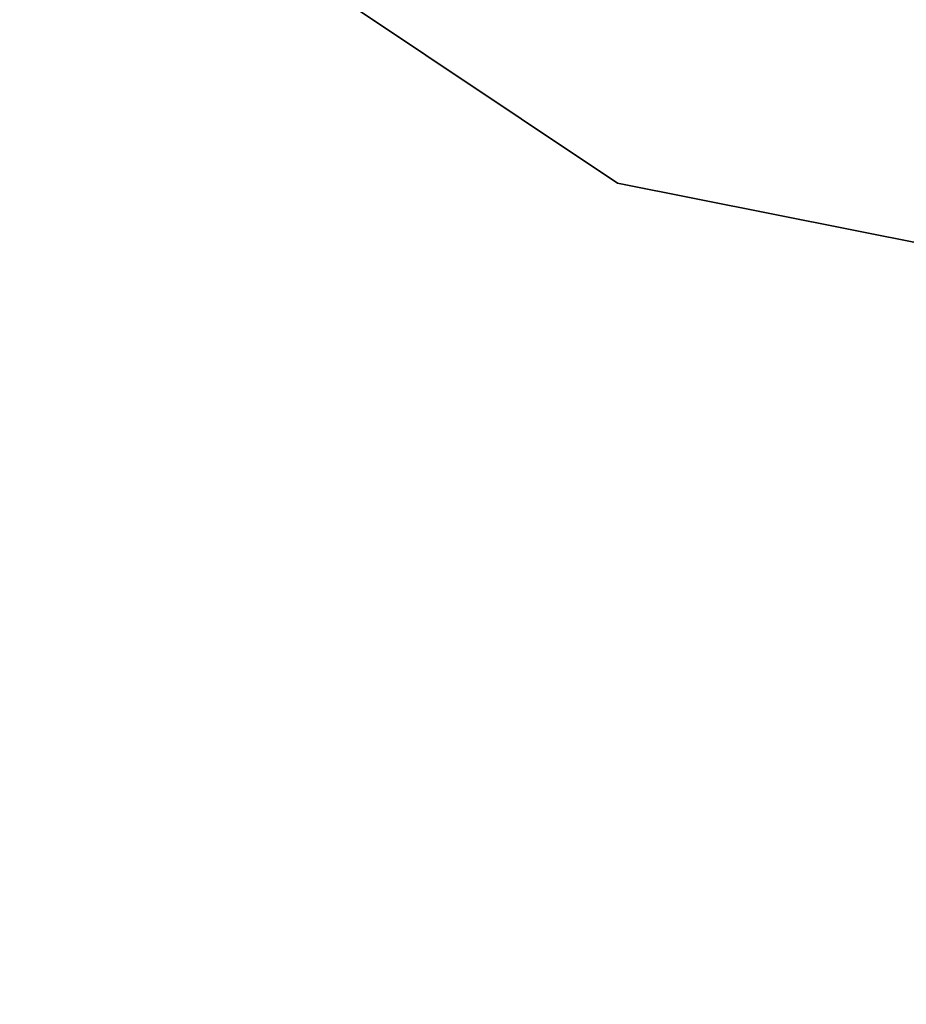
# Model space of a CAD drawing. Header units: millimetres. Extents: x -15 to 322, y -15 to 322.
# Tile 35 of 256: x 43.441 to 44.072, y 32.458 to 33.159. Entities that reach past the tile are written whole.
import ezdxf

# ---------------------------------------------------------------- set-up
doc = ezdxf.new("R2010")
doc.units = ezdxf.units.MM
doc.header["$LTSCALE"] = 25.4
doc.layers.get('0').update_dxf_attribs({"true_color": 0xff5454})

# ---------------------------------------------------------------- blocks, each defined once
blk = doc.blocks.new('AGNES-SQUARE-LED-8112-8108-8135-8138.STL')
at = {"color": 7, "true_color": 0xffffff}
mesh = blk.add_polyface(dxfattribs=at)
corners = [(33.96628, 262.79099, 18.17887), (32.51999, 51.51999, 18.17887), (32.51999, 255.51999, 18.17887), (33.96628, 44.249, 18.17887), (38.08496, 268.95502, 18.17887), (38.08496, 38.08496, 18.17887), (44.249, 273.0737, 18.17887), (44.249, 33.96628, 18.17887), (51.51999, 274.51999, 18.17887), (51.51999, 32.51999, 18.17887), (255.51999, 274.51999, 18.17887), (255.51999, 32.51999, 18.17887), (262.79099, 273.0737, 18.17887), (262.79099, 33.96628, 18.17887), (268.95502, 268.95502, 18.17887), (268.95502, 38.08496, 18.17887), (273.0737, 262.79099, 18.17887), (273.0737, 44.249, 18.17887), (274.51999, 255.51999, 18.17887), (274.51999, 51.51999, 18.17887)]
mesh.append_faces([[corners[k] for k in face] for face in [(0, 1, 2), (17, 18, 19)]], dxfattribs={"vtx0": -1, "color": 7})
mesh.append_faces([[corners[k] for k in face] for face in [(1, 0, 3), (3, 4, 5), (5, 6, 7), (7, 8, 9), (9, 10, 11), (11, 12, 13), (13, 14, 15), (15, 16, 17)]], dxfattribs={"vtx0": -1, "vtx1": -1, "color": 7})
mesh.append_faces([[corners[k] for k in face] for face in [(3, 0, 4), (5, 4, 6), (7, 6, 8), (9, 8, 10), (11, 10, 12), (13, 12, 14), (15, 14, 16), (17, 16, 18)]], dxfattribs={"vtx0": -1, "vtx2": -1, "color": 7})
at = {"color": 18, "true_color": 0x000000}
mesh = blk.add_polyface(dxfattribs=at)
corners = [(43.86632, 33.0424, 19.17887), (37.37785, 37.37785, 10.18989), (43.86632, 33.0424, 10.18989), (37.37785, 37.37785, 19.17887)]
mesh.append_faces([[corners[k] for k in face] for face in [(0, 1, 2), (1, 0, 3)]], dxfattribs={"vtx0": -1, "color": 18})
mesh = blk.add_polyface(dxfattribs=at)
corners = [(51.51999, 31.51999, 19.17887), (43.86632, 33.0424, 10.18989), (51.51999, 31.51999, 10.18989), (43.86632, 33.0424, 19.17887)]
mesh.append_faces([[corners[k] for k in face] for face in [(0, 1, 2), (1, 0, 3)]], dxfattribs={"vtx0": -1, "color": 18})

msp = doc.modelspace()

# ---------------------------------------------------------------- block references
at = {"color": 0}
msp.add_blockref('AGNES-SQUARE-LED-8112-8108-8135-8138.STL', (0, 0), dxfattribs=at)

doc.saveas('drawing.dxf')
